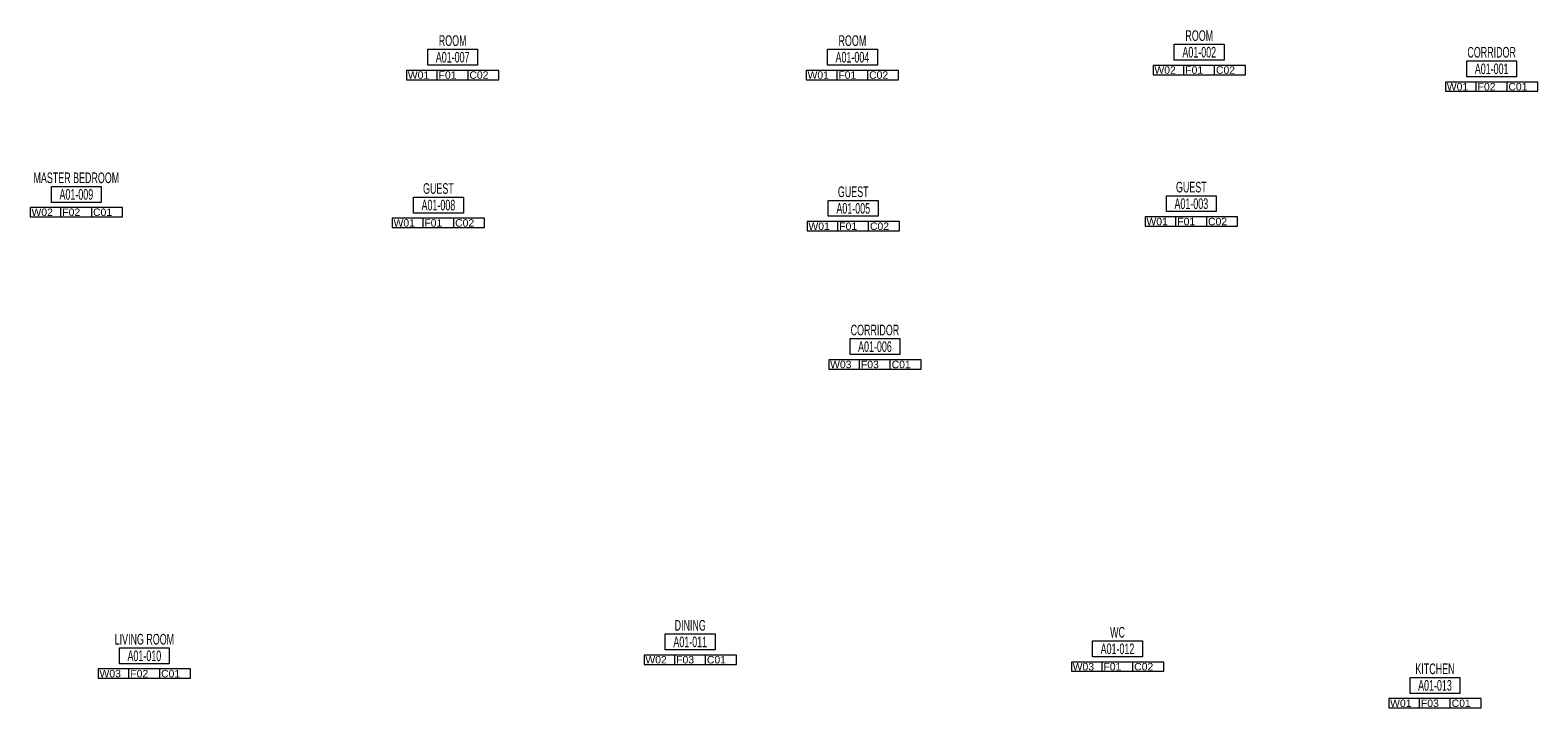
# Model space of a CAD drawing. Header units: centimetres. Extents: x -1198 to 1636, y -608 to 667.
import ezdxf
from ezdxf.enums import TextEntityAlignment as Align

# ---------------------------------------------------------------- set-up
doc = ezdxf.new("R2010")
doc.units = ezdxf.units.CM
doc.layers.add('ROOM NUMBER', color=5, linetype='Continuous', lineweight=20)
doc.layers.add('ROOM TEXT', color=7, linetype='Continuous', lineweight=0)
doc.styles.add('MAH', font='arial.ttf')

# ---------------------------------------------------------------- blocks, each defined once
blk = doc.blocks.new('*U1')
at = {"layer": 'ROOM NUMBER'}
for points in [[(-46.9, 0), (46.9, 0), (46.9, -30), (-46.9, -30)], [(-86.8, -39.8), (-86.8, -57.3), (86.8, -57.3), (86.8, -39.8)]]:
    blk.add_lwpolyline(points, close=True, dxfattribs=at)
for points in [[(-28.9, -57.3), (-28.9, -39.8)], [(28.9, -57.3), (28.9, -39.8)]]:
    blk.add_lwpolyline(points, dxfattribs=at)
at = {"layer": 'ROOM TEXT', "style": 'MAH', "width": 0.6}
blk.add_attdef('ROOMNAME', text='', height=20, dxfattribs=at).set_placement((0, 16.2), align=Align.MIDDLE_CENTER)
at = {"layer": 'ROOM TEXT', "color": 5, "style": 'MAH', "width": 0.6}
blk.add_attdef('NUMBER', text='', height=20, dxfattribs=at).set_placement((0, -15), align=Align.MIDDLE_CENTER)
at = {"layer": 'ROOM TEXT', "style": 'MAH'}
for tag, p in [('WALL', (-84.3, -55.6)), ('FLOOR', (-26.4, -55.6)), ('CEILING', (31.4, -55.6))]:
    blk.add_attdef(tag, p, '', height=14, dxfattribs=at)
blk = doc.blocks.new('*U10')
at = {"layer": 'ROOM NUMBER'}
for points in [[(-46.9, 0), (46.9, 0), (46.9, -30), (-46.9, -30)], [(-86.8, -39.8), (-86.8, -57.3), (86.8, -57.3), (86.8, -39.8)]]:
    blk.add_lwpolyline(points, close=True, dxfattribs=at)
for points in [[(-28.9, -57.3), (-28.9, -39.8)], [(28.9, -57.3), (28.9, -39.8)]]:
    blk.add_lwpolyline(points, dxfattribs=at)
at = {"layer": 'ROOM TEXT', "style": 'MAH', "width": 0.6}
blk.add_attdef('ROOMNAME', text='', height=20, dxfattribs=at).set_placement((0, 16.2), align=Align.MIDDLE_CENTER)
at = {"layer": 'ROOM TEXT', "color": 5, "style": 'MAH', "width": 0.6}
blk.add_attdef('NUMBER', text='', height=20, dxfattribs=at).set_placement((0, -15), align=Align.MIDDLE_CENTER)
at = {"layer": 'ROOM TEXT', "style": 'MAH'}
for tag, p in [('WALL', (-84.3, -55.6)), ('FLOOR', (-26.4, -55.6)), ('CEILING', (31.4, -55.6))]:
    blk.add_attdef(tag, p, '', height=14, dxfattribs=at)
blk = doc.blocks.new('*U11')
at = {"layer": 'ROOM NUMBER'}
for points in [[(-46.9, 0), (46.9, 0), (46.9, -30), (-46.9, -30)], [(-86.8, -39.8), (-86.8, -57.3), (86.8, -57.3), (86.8, -39.8)]]:
    blk.add_lwpolyline(points, close=True, dxfattribs=at)
for points in [[(-28.9, -57.3), (-28.9, -39.8)], [(28.9, -57.3), (28.9, -39.8)]]:
    blk.add_lwpolyline(points, dxfattribs=at)
at = {"layer": 'ROOM TEXT', "style": 'MAH', "width": 0.6}
blk.add_attdef('ROOMNAME', text='', height=20, dxfattribs=at).set_placement((0, 16.2), align=Align.MIDDLE_CENTER)
at = {"layer": 'ROOM TEXT', "color": 5, "style": 'MAH', "width": 0.6}
blk.add_attdef('NUMBER', text='', height=20, dxfattribs=at).set_placement((0, -15), align=Align.MIDDLE_CENTER)
at = {"layer": 'ROOM TEXT', "style": 'MAH'}
for tag, p in [('WALL', (-84.3, -55.6)), ('FLOOR', (-26.4, -55.6)), ('CEILING', (31.4, -55.6))]:
    blk.add_attdef(tag, p, '', height=14, dxfattribs=at)
blk = doc.blocks.new('*U12')
at = {"layer": 'ROOM NUMBER'}
for points in [[(-46.9, 0), (46.9, 0), (46.9, -30), (-46.9, -30)], [(-86.8, -39.8), (-86.8, -57.3), (86.8, -57.3), (86.8, -39.8)]]:
    blk.add_lwpolyline(points, close=True, dxfattribs=at)
for points in [[(-28.9, -57.3), (-28.9, -39.8)], [(28.9, -57.3), (28.9, -39.8)]]:
    blk.add_lwpolyline(points, dxfattribs=at)
at = {"layer": 'ROOM TEXT', "style": 'MAH', "width": 0.6}
blk.add_attdef('ROOMNAME', text='', height=20, dxfattribs=at).set_placement((0, 16.2), align=Align.MIDDLE_CENTER)
at = {"layer": 'ROOM TEXT', "color": 5, "style": 'MAH', "width": 0.6}
blk.add_attdef('NUMBER', text='', height=20, dxfattribs=at).set_placement((0, -15), align=Align.MIDDLE_CENTER)
at = {"layer": 'ROOM TEXT', "style": 'MAH'}
for tag, p in [('WALL', (-84.3, -55.6)), ('FLOOR', (-26.4, -55.6)), ('CEILING', (31.4, -55.6))]:
    blk.add_attdef(tag, p, '', height=14, dxfattribs=at)
blk = doc.blocks.new('*U13')
at = {"layer": 'ROOM NUMBER'}
for points in [[(-46.9, 0), (46.9, 0), (46.9, -30), (-46.9, -30)], [(-86.8, -39.8), (-86.8, -57.3), (86.8, -57.3), (86.8, -39.8)]]:
    blk.add_lwpolyline(points, close=True, dxfattribs=at)
for points in [[(-28.9, -57.3), (-28.9, -39.8)], [(28.9, -57.3), (28.9, -39.8)]]:
    blk.add_lwpolyline(points, dxfattribs=at)
at = {"layer": 'ROOM TEXT', "style": 'MAH', "width": 0.6}
blk.add_attdef('ROOMNAME', text='', height=20, dxfattribs=at).set_placement((0, 16.2), align=Align.MIDDLE_CENTER)
at = {"layer": 'ROOM TEXT', "color": 5, "style": 'MAH', "width": 0.6}
blk.add_attdef('NUMBER', text='', height=20, dxfattribs=at).set_placement((0, -15), align=Align.MIDDLE_CENTER)
at = {"layer": 'ROOM TEXT', "style": 'MAH'}
for tag, p in [('WALL', (-84.3, -55.6)), ('FLOOR', (-26.4, -55.6)), ('CEILING', (31.4, -55.6))]:
    blk.add_attdef(tag, p, '', height=14, dxfattribs=at)
blk = doc.blocks.new('*U2')
at = {"layer": 'ROOM NUMBER'}
for points in [[(-46.9, 0), (46.9, 0), (46.9, -30), (-46.9, -30)], [(-86.8, -39.8), (-86.8, -57.3), (86.8, -57.3), (86.8, -39.8)]]:
    blk.add_lwpolyline(points, close=True, dxfattribs=at)
for points in [[(-28.9, -57.3), (-28.9, -39.8)], [(28.9, -57.3), (28.9, -39.8)]]:
    blk.add_lwpolyline(points, dxfattribs=at)
at = {"layer": 'ROOM TEXT', "style": 'MAH', "width": 0.6}
blk.add_attdef('ROOMNAME', text='', height=20, dxfattribs=at).set_placement((0, 16.2), align=Align.MIDDLE_CENTER)
at = {"layer": 'ROOM TEXT', "color": 5, "style": 'MAH', "width": 0.6}
blk.add_attdef('NUMBER', text='', height=20, dxfattribs=at).set_placement((0, -15), align=Align.MIDDLE_CENTER)
at = {"layer": 'ROOM TEXT', "style": 'MAH'}
for tag, p in [('WALL', (-84.3, -55.6)), ('FLOOR', (-26.4, -55.6)), ('CEILING', (31.4, -55.6))]:
    blk.add_attdef(tag, p, '', height=14, dxfattribs=at)
blk = doc.blocks.new('*U3')
at = {"layer": 'ROOM NUMBER'}
for points in [[(-46.9, 0), (46.9, 0), (46.9, -30), (-46.9, -30)], [(-86.8, -39.8), (-86.8, -57.3), (86.8, -57.3), (86.8, -39.8)]]:
    blk.add_lwpolyline(points, close=True, dxfattribs=at)
for points in [[(-28.9, -57.3), (-28.9, -39.8)], [(28.9, -57.3), (28.9, -39.8)]]:
    blk.add_lwpolyline(points, dxfattribs=at)
at = {"layer": 'ROOM TEXT', "style": 'MAH', "width": 0.6}
blk.add_attdef('ROOMNAME', text='', height=20, dxfattribs=at).set_placement((0, 16.2), align=Align.MIDDLE_CENTER)
at = {"layer": 'ROOM TEXT', "color": 5, "style": 'MAH', "width": 0.6}
blk.add_attdef('NUMBER', text='', height=20, dxfattribs=at).set_placement((0, -15), align=Align.MIDDLE_CENTER)
at = {"layer": 'ROOM TEXT', "style": 'MAH'}
for tag, p in [('WALL', (-84.3, -55.6)), ('FLOOR', (-26.4, -55.6)), ('CEILING', (31.4, -55.6))]:
    blk.add_attdef(tag, p, '', height=14, dxfattribs=at)
blk = doc.blocks.new('*U4')
at = {"layer": 'ROOM NUMBER'}
for points in [[(-46.9, 0), (46.9, 0), (46.9, -30), (-46.9, -30)], [(-86.8, -39.8), (-86.8, -57.3), (86.8, -57.3), (86.8, -39.8)]]:
    blk.add_lwpolyline(points, close=True, dxfattribs=at)
for points in [[(-28.9, -57.3), (-28.9, -39.8)], [(28.9, -57.3), (28.9, -39.8)]]:
    blk.add_lwpolyline(points, dxfattribs=at)
at = {"layer": 'ROOM TEXT', "style": 'MAH', "width": 0.6}
blk.add_attdef('ROOMNAME', text='', height=20, dxfattribs=at).set_placement((0, 16.2), align=Align.MIDDLE_CENTER)
at = {"layer": 'ROOM TEXT', "color": 5, "style": 'MAH', "width": 0.6}
blk.add_attdef('NUMBER', text='', height=20, dxfattribs=at).set_placement((0, -15), align=Align.MIDDLE_CENTER)
at = {"layer": 'ROOM TEXT', "style": 'MAH'}
for tag, p in [('WALL', (-84.3, -55.6)), ('FLOOR', (-26.4, -55.6)), ('CEILING', (31.4, -55.6))]:
    blk.add_attdef(tag, p, '', height=14, dxfattribs=at)
blk = doc.blocks.new('*U5')
at = {"layer": 'ROOM NUMBER'}
for points in [[(-46.9, 0), (46.9, 0), (46.9, -30), (-46.9, -30)], [(-86.8, -39.8), (-86.8, -57.3), (86.8, -57.3), (86.8, -39.8)]]:
    blk.add_lwpolyline(points, close=True, dxfattribs=at)
for points in [[(-28.9, -57.3), (-28.9, -39.8)], [(28.9, -57.3), (28.9, -39.8)]]:
    blk.add_lwpolyline(points, dxfattribs=at)
at = {"layer": 'ROOM TEXT', "style": 'MAH', "width": 0.6}
blk.add_attdef('ROOMNAME', text='', height=20, dxfattribs=at).set_placement((0, 16.2), align=Align.MIDDLE_CENTER)
at = {"layer": 'ROOM TEXT', "color": 5, "style": 'MAH', "width": 0.6}
blk.add_attdef('NUMBER', text='', height=20, dxfattribs=at).set_placement((0, -15), align=Align.MIDDLE_CENTER)
at = {"layer": 'ROOM TEXT', "style": 'MAH'}
for tag, p in [('WALL', (-84.3, -55.6)), ('FLOOR', (-26.4, -55.6)), ('CEILING', (31.4, -55.6))]:
    blk.add_attdef(tag, p, '', height=14, dxfattribs=at)
blk = doc.blocks.new('*U6')
at = {"layer": 'ROOM NUMBER'}
for points in [[(-46.9, 0), (46.9, 0), (46.9, -30), (-46.9, -30)], [(-86.8, -39.8), (-86.8, -57.3), (86.8, -57.3), (86.8, -39.8)]]:
    blk.add_lwpolyline(points, close=True, dxfattribs=at)
for points in [[(-28.9, -57.3), (-28.9, -39.8)], [(28.9, -57.3), (28.9, -39.8)]]:
    blk.add_lwpolyline(points, dxfattribs=at)
at = {"layer": 'ROOM TEXT', "style": 'MAH', "width": 0.6}
blk.add_attdef('ROOMNAME', text='', height=20, dxfattribs=at).set_placement((0, 16.2), align=Align.MIDDLE_CENTER)
at = {"layer": 'ROOM TEXT', "color": 5, "style": 'MAH', "width": 0.6}
blk.add_attdef('NUMBER', text='', height=20, dxfattribs=at).set_placement((0, -15), align=Align.MIDDLE_CENTER)
at = {"layer": 'ROOM TEXT', "style": 'MAH'}
for tag, p in [('WALL', (-84.3, -55.6)), ('FLOOR', (-26.4, -55.6)), ('CEILING', (31.4, -55.6))]:
    blk.add_attdef(tag, p, '', height=14, dxfattribs=at)
blk = doc.blocks.new('*U7')
at = {"layer": 'ROOM NUMBER'}
for points in [[(-46.9, 0), (46.9, 0), (46.9, -30), (-46.9, -30)], [(-86.8, -39.8), (-86.8, -57.3), (86.8, -57.3), (86.8, -39.8)]]:
    blk.add_lwpolyline(points, close=True, dxfattribs=at)
for points in [[(-28.9, -57.3), (-28.9, -39.8)], [(28.9, -57.3), (28.9, -39.8)]]:
    blk.add_lwpolyline(points, dxfattribs=at)
at = {"layer": 'ROOM TEXT', "style": 'MAH', "width": 0.6}
blk.add_attdef('ROOMNAME', text='', height=20, dxfattribs=at).set_placement((0, 16.2), align=Align.MIDDLE_CENTER)
at = {"layer": 'ROOM TEXT', "color": 5, "style": 'MAH', "width": 0.6}
blk.add_attdef('NUMBER', text='', height=20, dxfattribs=at).set_placement((0, -15), align=Align.MIDDLE_CENTER)
at = {"layer": 'ROOM TEXT', "style": 'MAH'}
for tag, p in [('WALL', (-84.3, -55.6)), ('FLOOR', (-26.4, -55.6)), ('CEILING', (31.4, -55.6))]:
    blk.add_attdef(tag, p, '', height=14, dxfattribs=at)
blk = doc.blocks.new('*U8')
at = {"layer": 'ROOM NUMBER'}
for points in [[(-46.9, 0), (46.9, 0), (46.9, -30), (-46.9, -30)], [(-86.8, -39.8), (-86.8, -57.3), (86.8, -57.3), (86.8, -39.8)]]:
    blk.add_lwpolyline(points, close=True, dxfattribs=at)
for points in [[(-28.9, -57.3), (-28.9, -39.8)], [(28.9, -57.3), (28.9, -39.8)]]:
    blk.add_lwpolyline(points, dxfattribs=at)
at = {"layer": 'ROOM TEXT', "style": 'MAH', "width": 0.6}
blk.add_attdef('ROOMNAME', text='', height=20, dxfattribs=at).set_placement((0, 16.2), align=Align.MIDDLE_CENTER)
at = {"layer": 'ROOM TEXT', "color": 5, "style": 'MAH', "width": 0.6}
blk.add_attdef('NUMBER', text='', height=20, dxfattribs=at).set_placement((0, -15), align=Align.MIDDLE_CENTER)
at = {"layer": 'ROOM TEXT', "style": 'MAH'}
for tag, p in [('WALL', (-84.3, -55.6)), ('FLOOR', (-26.4, -55.6)), ('CEILING', (31.4, -55.6))]:
    blk.add_attdef(tag, p, '', height=14, dxfattribs=at)
blk = doc.blocks.new('*U9')
at = {"layer": 'ROOM NUMBER'}
for points in [[(-46.9, 0), (46.9, 0), (46.9, -30), (-46.9, -30)], [(-86.8, -39.8), (-86.8, -57.3), (86.8, -57.3), (86.8, -39.8)]]:
    blk.add_lwpolyline(points, close=True, dxfattribs=at)
for points in [[(-28.9, -57.3), (-28.9, -39.8)], [(28.9, -57.3), (28.9, -39.8)]]:
    blk.add_lwpolyline(points, dxfattribs=at)
at = {"layer": 'ROOM TEXT', "style": 'MAH', "width": 0.6}
blk.add_attdef('ROOMNAME', text='', height=20, dxfattribs=at).set_placement((0, 16.2), align=Align.MIDDLE_CENTER)
at = {"layer": 'ROOM TEXT', "color": 5, "style": 'MAH', "width": 0.6}
blk.add_attdef('NUMBER', text='', height=20, dxfattribs=at).set_placement((0, -15), align=Align.MIDDLE_CENTER)
at = {"layer": 'ROOM TEXT', "style": 'MAH'}
for tag, p in [('WALL', (-84.3, -55.6)), ('FLOOR', (-26.4, -55.6)), ('CEILING', (31.4, -55.6))]:
    blk.add_attdef(tag, p, '', height=14, dxfattribs=at)

msp = doc.modelspace()

# ---------------------------------------------------------------- block references
at = {"layer": 'ROOM TEXT'}
for name, p, values in [('*U2', (-404, 631.5), {'ROOMNAME': 'ROOM', 'NUMBER': 'A01-007', 'CEILING': 'C02', 'FLOOR': 'F01', 'WALL': 'W01'}), ('*U13', (347.5, 631.5), {'ROOMNAME': 'ROOM', 'NUMBER': 'A01-004', 'CEILING': 'C02', 'FLOOR': 'F01', 'WALL': 'W01'}), ('*U11', (999.6, 640.9), {'ROOMNAME': 'ROOM', 'NUMBER': 'A01-002', 'CEILING': 'C02', 'FLOOR': 'F01', 'WALL': 'W02'}), ('*U10', (1549.3, 609.6), {'ROOMNAME': 'CORRIDOR', 'NUMBER': 'A01-001', 'CEILING': 'C01', 'FLOOR': 'F02', 'WALL': 'W01'}), ('*U3', (-1111.5, 373.3), {'ROOMNAME': 'MASTER BEDROOM', 'NUMBER': 'A01-009', 'CEILING': 'C01', 'FLOOR': 'F02', 'WALL': 'W02'}), ('*U9', (-430.8, 353.2), {'ROOMNAME': 'GUEST', 'NUMBER': 'A01-008', 'CEILING': 'C02', 'FLOOR': 'F01', 'WALL': 'W01'}), ('*U8', (349.1, 347), {'ROOMNAME': 'GUEST', 'NUMBER': 'A01-005', 'CEILING': 'C02', 'FLOOR': 'F01', 'WALL': 'W01'}), ('*U12', (984.7, 355.8), {'ROOMNAME': 'GUEST', 'NUMBER': 'A01-003', 'CEILING': 'C02', 'FLOOR': 'F01', 'WALL': 'W01'}), ('*U1', (389.9, 86.8), {'ROOMNAME': 'CORRIDOR', 'NUMBER': 'A01-006', 'CEILING': 'C01', 'FLOOR': 'F03', 'WALL': 'W03'}), ('*U5', (42.6, -468.9), {'ROOMNAME': 'DINING', 'NUMBER': 'A01-011', 'CEILING': 'C01', 'FLOOR': 'F03', 'WALL': 'W02'}), ('*U4', (-983.6, -495.1), {'ROOMNAME': 'LIVING ROOM', 'NUMBER': 'A01-010', 'CEILING': 'C01', 'FLOOR': 'F02', 'WALL': 'W03'}), ('*U6', (845.9, -482), {'ROOMNAME': 'WC', 'NUMBER': 'A01-012', 'CEILING': 'C02', 'FLOOR': 'F01', 'WALL': 'W03'}), ('*U7', (1442.7, -550.8), {'ROOMNAME': 'KITCHEN', 'NUMBER': 'A01-013', 'CEILING': 'C01', 'FLOOR': 'F03', 'WALL': 'W01'})]:
    msp.add_blockref(name, p, dxfattribs=at).add_auto_attribs(values)

doc.saveas('drawing.dxf')
